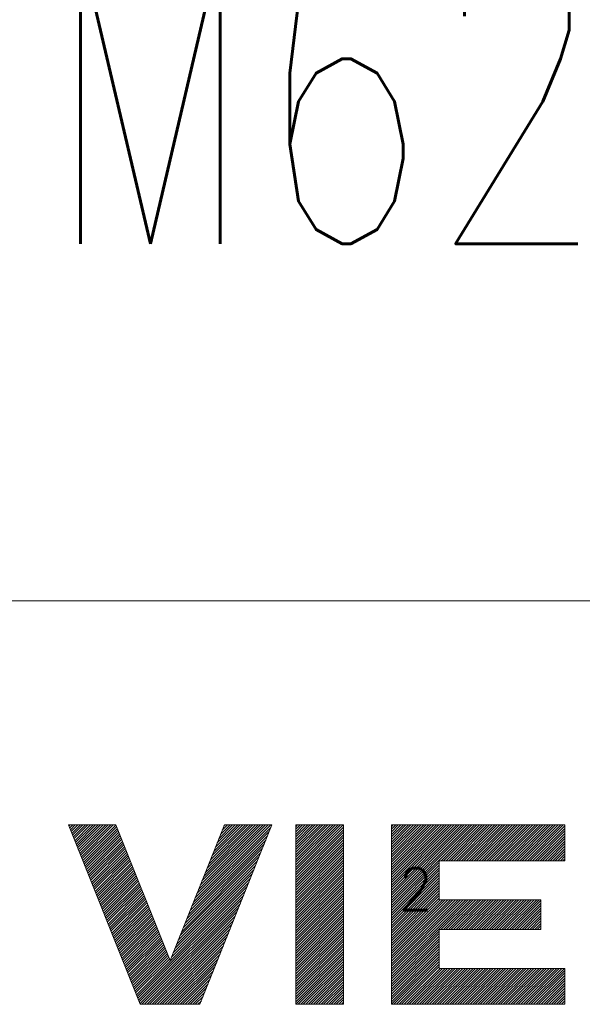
# Model space of a CAD drawing. Header units: millimetres. Extents: x 0 to 1189, y 0 to 841.
# Tile 12 of 23: x 1040 to 1050, y 20 to 37. Entities that reach past the tile are written whole.
import ezdxf

# ---------------------------------------------------------------- set-up
doc = ezdxf.new("R2010")
doc.units = ezdxf.units.MM
doc.layers.get('0').update_dxf_attribs({"linetype": 'CONTINUOUS'})
doc.layers.add('220', color=7, linetype='CONTINUOUS', true_color=0xffffff)
doc.styles.add('ideas_simplex', font='simplex.shx')
doc.styles.add('latin_extended', font='simplex.shx')

# ---------------------------------------------------------------- blocks, each defined once
blk = doc.blocks.new('HATCH1')
at = {"color": 1, "linetype": 'Continuous', "lineweight": 13}
for p, q in [((1040.972, 23.148), (1040.993, 23.17)), ((1040.984, 23.118), (1041.036, 23.17)), ((1040.996, 23.088), (1041.078, 23.17)), ((1041.008, 23.058), (1041.12, 23.17)), ((1041.02, 23.027), (1041.163, 23.17)), ((1041.032, 22.997), (1041.205, 23.17)), ((1041.044, 22.967), (1041.248, 23.17)), ((1041.056, 22.936), (1041.29, 23.17)), ((1041.069, 22.906), (1041.333, 23.17)), ((1041.081, 22.876), (1041.375, 23.17)), ((1041.093, 22.845), (1041.417, 23.17)), ((1041.105, 22.815), (1041.46, 23.17)), ((1041.117, 22.785), (1041.502, 23.17)), ((1041.129, 22.754), (1041.545, 23.17)), ((1041.141, 22.724), (1041.587, 23.17)), ((1041.153, 22.694), (1041.63, 23.17)), ((1041.166, 22.664), (1041.672, 23.17)), ((1041.178, 22.633), (1041.714, 23.17)), ((1041.19, 22.603), (1041.756, 23.169)), ((1041.202, 22.573), (1041.768, 23.139)), ((1041.214, 22.542), (1041.78, 23.108)), ((1041.226, 22.512), (1041.792, 23.078)), ((1043.026, 21.809), (1044.347, 23.13)), ((1043.055, 21.88), (1044.345, 23.17)), ((1043.083, 21.951), (1044.302, 23.17)), ((1043.111, 22.021), (1044.26, 23.17)), ((1043.14, 22.092), (1044.218, 23.17)), ((1043.168, 22.163), (1044.175, 23.17)), ((1043.196, 22.233), (1044.133, 23.17)), ((1043.224, 22.304), (1044.09, 23.17)), ((1043.253, 22.375), (1044.048, 23.17)), ((1043.281, 22.446), (1044.005, 23.17)), ((1043.309, 22.516), (1043.963, 23.17)), ((1043.338, 22.587), (1043.921, 23.17)), ((1043.366, 22.658), (1043.878, 23.17)), ((1043.394, 22.728), (1043.836, 23.17)), ((1043.422, 22.799), (1043.793, 23.17)), ((1043.451, 22.87), (1043.751, 23.17)), ((1043.479, 22.94), (1043.708, 23.17)), ((1043.507, 23.011), (1043.666, 23.17)), ((1043.536, 23.082), (1043.624, 23.17)), ((1043.564, 23.153), (1043.581, 23.17)), ((1041.238, 22.482), (1041.804, 23.048)), ((1041.25, 22.451), (1041.816, 23.017)), ((1041.263, 22.421), (1041.828, 22.987)), ((1041.275, 22.391), (1041.841, 22.957)), ((1041.287, 22.361), (1041.853, 22.926)), ((1041.299, 22.33), (1041.865, 22.896)), ((1042.942, 21.597), (1044.262, 22.917)), ((1042.97, 21.668), (1044.29, 22.988)), ((1042.998, 21.738), (1044.319, 23.059)), ((1041.311, 22.3), (1041.877, 22.866)), ((1041.323, 22.27), (1041.889, 22.836)), ((1041.335, 22.239), (1041.901, 22.805)), ((1041.347, 22.209), (1041.913, 22.775)), ((1041.36, 22.179), (1041.925, 22.745)), ((1042.885, 21.456), (1044.205, 22.776)), ((1042.913, 21.526), (1044.234, 22.847)), ((1041.372, 22.148), (1041.938, 22.714)), ((1041.384, 22.118), (1041.95, 22.684)), ((1041.396, 22.088), (1041.962, 22.654)), ((1041.408, 22.057), (1041.974, 22.623)), ((1041.42, 22.027), (1041.986, 22.593)), ((1042.828, 21.314), (1044.149, 22.635)), ((1042.857, 21.385), (1044.177, 22.705)), ((1041.432, 21.997), (1041.998, 22.563)), ((1041.444, 21.967), (1042.01, 22.532)), ((1041.456, 21.936), (1042.022, 22.502)), ((1041.469, 21.906), (1042.035, 22.472)), ((1041.481, 21.876), (1042.047, 22.442)), ((1041.493, 21.845), (1042.059, 22.411)), ((1042.744, 21.102), (1044.064, 22.422)), ((1042.772, 21.173), (1044.092, 22.493)), ((1042.8, 21.243), (1044.121, 22.564)), ((1041.505, 21.815), (1042.071, 22.381)), ((1041.517, 21.785), (1042.083, 22.351)), ((1041.529, 21.754), (1042.095, 22.32)), ((1041.541, 21.724), (1042.107, 22.29)), ((1041.553, 21.694), (1042.119, 22.26)), ((1042.687, 20.961), (1044.007, 22.281)), ((1042.715, 21.031), (1044.036, 22.352)), ((1041.566, 21.664), (1042.131, 22.229)), ((1041.578, 21.633), (1042.144, 22.199)), ((1041.59, 21.603), (1042.156, 22.169)), ((1041.602, 21.573), (1042.168, 22.139)), ((1041.614, 21.542), (1042.18, 22.108)), ((1041.626, 21.512), (1042.192, 22.078)), ((1042.099, 20.33), (1043.979, 22.21)), ((1042.111, 20.3), (1043.951, 22.14)), ((1041.638, 21.482), (1042.204, 22.048)), ((1041.65, 21.451), (1042.216, 22.017)), ((1041.663, 21.421), (1042.228, 21.987)), ((1041.675, 21.391), (1042.241, 21.957)), ((1041.687, 21.36), (1042.253, 21.926)), ((1042.123, 20.27), (1043.923, 22.069)), ((1042.135, 20.239), (1043.894, 21.998)), ((1042.147, 20.209), (1043.866, 21.927)), ((1041.699, 21.33), (1042.265, 21.896)), ((1041.711, 21.3), (1042.277, 21.866)), ((1041.723, 21.27), (1042.289, 21.835)), ((1041.735, 21.239), (1042.301, 21.805)), ((1041.747, 21.209), (1042.313, 21.775)), ((1041.76, 21.179), (1042.325, 21.745)), ((1042.16, 20.179), (1043.838, 21.857)), ((1042.193, 20.17), (1043.809, 21.786)), ((1041.772, 21.148), (1042.338, 21.714)), ((1041.784, 21.118), (1042.35, 21.684)), ((1041.796, 21.088), (1042.362, 21.654)), ((1041.808, 21.057), (1042.374, 21.623)), ((1041.82, 21.027), (1042.386, 21.593)), ((1042.236, 20.17), (1043.781, 21.715)), ((1042.278, 20.17), (1043.753, 21.645)), ((1041.832, 20.997), (1042.398, 21.563)), ((1041.844, 20.967), (1042.41, 21.532)), ((1041.857, 20.936), (1042.422, 21.502)), ((1041.869, 20.906), (1042.435, 21.472)), ((1041.881, 20.876), (1042.447, 21.442)), ((1042.321, 20.17), (1043.725, 21.574)), ((1042.363, 20.17), (1043.696, 21.503)), ((1042.405, 20.17), (1043.668, 21.433)), ((1041.893, 20.845), (1042.459, 21.411)), ((1041.905, 20.815), (1042.471, 21.381)), ((1041.917, 20.785), (1042.483, 21.351)), ((1041.929, 20.754), (1042.495, 21.32)), ((1041.941, 20.724), (1042.507, 21.29)), ((1041.953, 20.694), (1042.519, 21.26)), ((1042.448, 20.17), (1043.64, 21.362)), ((1042.49, 20.17), (1043.611, 21.291)), ((1041.966, 20.663), (1042.532, 21.229)), ((1041.978, 20.633), (1042.544, 21.199)), ((1041.99, 20.603), (1042.556, 21.169)), ((1042.002, 20.573), (1042.568, 21.138)), ((1042.014, 20.542), (1042.58, 21.108)), ((1042.533, 20.17), (1043.583, 21.22)), ((1042.575, 20.17), (1043.555, 21.15)), ((1042.026, 20.512), (1042.592, 21.078)), ((1042.038, 20.482), (1042.604, 21.048)), ((1042.05, 20.451), (1042.616, 21.017)), ((1042.063, 20.421), (1042.628, 20.987)), ((1042.075, 20.391), (1042.641, 20.957)), ((1042.087, 20.36), (1042.653, 20.926)), ((1042.618, 20.17), (1043.527, 21.079)), ((1042.66, 20.17), (1043.498, 21.008)), ((1042.702, 20.17), (1043.47, 20.938)), ((1042.745, 20.17), (1043.442, 20.867)), ((1042.787, 20.17), (1043.413, 20.796)), ((1042.83, 20.17), (1043.385, 20.725)), ((1042.872, 20.17), (1043.357, 20.655)), ((1042.915, 20.17), (1043.329, 20.584)), ((1042.957, 20.17), (1043.3, 20.513)), ((1042.999, 20.17), (1043.272, 20.443)), ((1043.042, 20.17), (1043.244, 20.372)), ((1043.084, 20.17), (1043.215, 20.301)), ((1043.127, 20.17), (1043.187, 20.23))]:
    blk.add_line(p, q, dxfattribs=at)
blk = doc.blocks.new('HATCH3')
at = {"color": 1, "linetype": 'Continuous', "lineweight": 13}
for p, q in [((1044.763, 23.14), (1044.793, 23.17)), ((1044.763, 23.097), (1044.836, 23.17)), ((1044.763, 23.055), (1044.878, 23.17)), ((1044.763, 23.013), (1044.92, 23.17)), ((1044.763, 22.97), (1044.963, 23.17)), ((1044.763, 22.928), (1045.005, 23.17)), ((1044.763, 22.885), (1045.048, 23.17)), ((1044.763, 22.843), (1045.09, 23.17)), ((1044.763, 22.8), (1045.133, 23.17)), ((1044.763, 22.758), (1045.175, 23.17)), ((1044.763, 22.716), (1045.217, 23.17)), ((1044.763, 22.673), (1045.26, 23.17)), ((1044.763, 22.631), (1045.302, 23.17)), ((1044.763, 22.588), (1045.345, 23.17)), ((1044.763, 22.546), (1045.387, 23.17)), ((1044.763, 22.503), (1045.43, 23.17)), ((1044.763, 22.461), (1045.472, 23.17)), ((1044.763, 22.419), (1045.514, 23.17)), ((1044.763, 22.376), (1045.557, 23.17)), ((1044.763, 22.334), (1045.563, 23.134)), ((1044.763, 22.291), (1045.563, 23.091)), ((1044.763, 22.249), (1045.563, 23.049)), ((1044.763, 22.206), (1045.563, 23.006)), ((1044.763, 22.164), (1045.563, 22.964)), ((1044.763, 22.122), (1045.563, 22.922)), ((1044.763, 22.079), (1045.563, 22.879)), ((1044.763, 22.037), (1045.563, 22.837)), ((1044.763, 21.994), (1045.563, 22.794)), ((1044.763, 21.952), (1045.563, 22.752)), ((1044.763, 21.909), (1045.563, 22.709)), ((1044.763, 21.867), (1045.563, 22.667)), ((1044.763, 21.825), (1045.563, 22.625)), ((1044.763, 21.782), (1045.563, 22.582)), ((1044.763, 21.74), (1045.563, 22.54)), ((1044.763, 21.697), (1045.563, 22.497)), ((1044.763, 21.655), (1045.563, 22.455)), ((1044.763, 21.612), (1045.563, 22.412)), ((1044.763, 21.57), (1045.563, 22.37)), ((1044.763, 21.528), (1045.563, 22.328)), ((1044.763, 21.485), (1045.563, 22.285)), ((1044.763, 21.443), (1045.563, 22.243)), ((1044.763, 21.4), (1045.563, 22.2)), ((1044.763, 21.358), (1045.563, 22.158)), ((1044.763, 21.316), (1045.563, 22.116)), ((1044.763, 21.273), (1045.563, 22.073)), ((1044.763, 21.231), (1045.563, 22.031)), ((1044.763, 21.188), (1045.563, 21.988)), ((1044.763, 21.146), (1045.563, 21.946)), ((1044.763, 21.103), (1045.563, 21.903)), ((1044.763, 21.061), (1045.563, 21.861)), ((1044.763, 21.019), (1045.563, 21.819)), ((1044.763, 20.976), (1045.563, 21.776)), ((1044.763, 20.934), (1045.563, 21.734)), ((1044.763, 20.891), (1045.563, 21.691)), ((1044.763, 20.849), (1045.563, 21.649)), ((1044.763, 20.806), (1045.563, 21.606)), ((1044.763, 20.764), (1045.563, 21.564)), ((1044.763, 20.722), (1045.563, 21.522)), ((1044.763, 20.679), (1045.563, 21.479)), ((1044.763, 20.637), (1045.563, 21.437)), ((1044.763, 20.594), (1045.563, 21.394)), ((1044.763, 20.552), (1045.563, 21.352)), ((1044.763, 20.509), (1045.563, 21.309)), ((1044.763, 20.467), (1045.563, 21.267)), ((1044.763, 20.425), (1045.563, 21.225)), ((1044.763, 20.382), (1045.563, 21.182)), ((1044.763, 20.34), (1045.563, 21.14)), ((1044.763, 20.297), (1045.563, 21.097)), ((1044.763, 20.255), (1045.563, 21.055)), ((1044.763, 20.212), (1045.563, 21.012)), ((1044.763, 20.17), (1045.563, 20.97)), ((1044.805, 20.17), (1045.563, 20.928)), ((1044.848, 20.17), (1045.563, 20.885)), ((1044.89, 20.17), (1045.563, 20.843)), ((1044.933, 20.17), (1045.563, 20.8)), ((1044.975, 20.17), (1045.563, 20.758)), ((1045.018, 20.17), (1045.563, 20.715)), ((1045.06, 20.17), (1045.563, 20.673)), ((1045.102, 20.17), (1045.563, 20.631)), ((1045.145, 20.17), (1045.563, 20.588)), ((1045.187, 20.17), (1045.563, 20.546)), ((1045.23, 20.17), (1045.563, 20.503)), ((1045.272, 20.17), (1045.563, 20.461)), ((1045.315, 20.17), (1045.563, 20.418)), ((1045.357, 20.17), (1045.563, 20.376)), ((1045.399, 20.17), (1045.563, 20.334)), ((1045.442, 20.17), (1045.563, 20.291)), ((1045.484, 20.17), (1045.563, 20.249)), ((1045.527, 20.17), (1045.563, 20.206))]:
    blk.add_line(p, q, dxfattribs=at)
blk = doc.blocks.new('HATCH5')
at = {"color": 1, "linetype": 'Continuous', "lineweight": 13}
for p, q in [((1046.363, 23.14), (1046.393, 23.17)), ((1046.363, 23.097), (1046.436, 23.17)), ((1046.363, 23.055), (1046.478, 23.17)), ((1046.363, 23.013), (1046.52, 23.17)), ((1046.363, 22.97), (1046.563, 23.17)), ((1046.363, 22.928), (1046.605, 23.17)), ((1046.363, 22.885), (1046.648, 23.17)), ((1046.363, 22.843), (1046.69, 23.17)), ((1046.363, 22.8), (1046.733, 23.17)), ((1046.363, 22.758), (1046.775, 23.17)), ((1046.363, 22.716), (1046.817, 23.17)), ((1046.363, 22.673), (1046.86, 23.17)), ((1046.363, 22.631), (1046.902, 23.17)), ((1046.363, 22.588), (1046.945, 23.17)), ((1046.363, 22.546), (1046.987, 23.17)), ((1046.363, 22.503), (1047.029, 23.17)), ((1046.363, 22.461), (1047.072, 23.17)), ((1046.363, 22.419), (1047.114, 23.17)), ((1046.363, 22.376), (1047.157, 23.17)), ((1046.363, 22.334), (1047.199, 23.17)), ((1046.363, 22.291), (1047.242, 23.17)), ((1046.363, 22.249), (1047.284, 23.17)), ((1046.363, 22.206), (1047.326, 23.17)), ((1046.363, 22.164), (1047.369, 23.17)), ((1046.363, 22.122), (1047.411, 23.17)), ((1046.363, 22.079), (1047.454, 23.17)), ((1046.363, 22.037), (1047.496, 23.17)), ((1046.363, 21.994), (1047.539, 23.17)), ((1046.363, 21.952), (1047.581, 23.17)), ((1046.363, 21.909), (1047.623, 23.17)), ((1046.363, 21.867), (1047.666, 23.17)), ((1046.363, 21.825), (1047.708, 23.17)), ((1046.363, 21.782), (1047.751, 23.17)), ((1047.193, 22.57), (1047.793, 23.17)), ((1047.236, 22.57), (1047.836, 23.17)), ((1047.278, 22.57), (1047.878, 23.17)), ((1047.32, 22.57), (1047.92, 23.17)), ((1047.363, 22.57), (1047.963, 23.17)), ((1047.405, 22.57), (1048.005, 23.17)), ((1047.448, 22.57), (1048.048, 23.17)), ((1047.49, 22.57), (1048.09, 23.17)), ((1047.533, 22.57), (1048.133, 23.17)), ((1047.575, 22.57), (1048.175, 23.17)), ((1047.617, 22.57), (1048.217, 23.17)), ((1047.66, 22.57), (1048.26, 23.17)), ((1047.702, 22.57), (1048.302, 23.17)), ((1047.745, 22.57), (1048.345, 23.17)), ((1047.787, 22.57), (1048.387, 23.17)), ((1047.83, 22.57), (1048.43, 23.17)), ((1047.872, 22.57), (1048.472, 23.17)), ((1047.914, 22.57), (1048.514, 23.17)), ((1047.957, 22.57), (1048.557, 23.17)), ((1047.999, 22.57), (1048.599, 23.17)), ((1048.042, 22.57), (1048.642, 23.17)), ((1048.084, 22.57), (1048.684, 23.17)), ((1048.127, 22.57), (1048.727, 23.17)), ((1048.169, 22.57), (1048.769, 23.17)), ((1048.211, 22.57), (1048.811, 23.17)), ((1048.254, 22.57), (1048.854, 23.17)), ((1048.296, 22.57), (1048.896, 23.17)), ((1048.339, 22.57), (1048.939, 23.17)), ((1048.381, 22.57), (1048.981, 23.17)), ((1048.424, 22.57), (1049.024, 23.17)), ((1048.466, 22.57), (1049.066, 23.17)), ((1048.508, 22.57), (1049.108, 23.17)), ((1048.551, 22.57), (1049.151, 23.17)), ((1048.593, 22.57), (1049.193, 23.17)), ((1048.636, 22.57), (1049.236, 23.17)), ((1048.678, 22.57), (1049.263, 23.155)), ((1048.721, 22.57), (1049.263, 23.112)), ((1048.763, 22.57), (1049.263, 23.07)), ((1048.805, 22.57), (1049.263, 23.028)), ((1048.848, 22.57), (1049.263, 22.985)), ((1048.89, 22.57), (1049.263, 22.943)), ((1048.933, 22.57), (1049.263, 22.9)), ((1048.975, 22.57), (1049.263, 22.858)), ((1049.018, 22.57), (1049.263, 22.815)), ((1049.06, 22.57), (1049.263, 22.773)), ((1049.102, 22.57), (1049.263, 22.731)), ((1049.145, 22.57), (1049.263, 22.688)), ((1049.187, 22.57), (1049.263, 22.646)), ((1049.23, 22.57), (1049.263, 22.603)), ((1046.363, 21.74), (1047.163, 22.54)), ((1046.363, 21.697), (1047.163, 22.497)), ((1046.363, 21.655), (1047.163, 22.455)), ((1046.363, 21.612), (1047.163, 22.412)), ((1046.363, 21.57), (1047.163, 22.37)), ((1046.363, 21.528), (1047.163, 22.328)), ((1046.363, 21.485), (1047.163, 22.285)), ((1046.363, 21.443), (1047.163, 22.243)), ((1046.363, 21.4), (1047.163, 22.2)), ((1046.363, 21.358), (1047.163, 22.158)), ((1046.363, 21.316), (1047.163, 22.116)), ((1046.363, 21.273), (1047.163, 22.073)), ((1046.363, 21.231), (1047.163, 22.031)), ((1046.363, 21.188), (1047.163, 21.988)), ((1046.363, 21.146), (1047.163, 21.946)), ((1046.363, 21.103), (1047.18, 21.92)), ((1046.363, 21.061), (1047.222, 21.92)), ((1046.363, 21.019), (1047.264, 21.92)), ((1046.363, 20.976), (1047.307, 21.92)), ((1046.363, 20.934), (1047.349, 21.92)), ((1046.363, 20.891), (1047.392, 21.92)), ((1046.363, 20.849), (1047.434, 21.92)), ((1046.363, 20.806), (1047.477, 21.92)), ((1046.363, 20.764), (1047.519, 21.92)), ((1046.363, 20.722), (1047.561, 21.92)), ((1046.363, 20.679), (1047.604, 21.92)), ((1046.363, 20.637), (1047.646, 21.92)), ((1047.189, 21.42), (1047.689, 21.92)), ((1047.231, 21.42), (1047.731, 21.92)), ((1047.274, 21.42), (1047.774, 21.92)), ((1047.316, 21.42), (1047.816, 21.92)), ((1047.358, 21.42), (1047.858, 21.92)), ((1047.401, 21.42), (1047.901, 21.92)), ((1047.443, 21.42), (1047.943, 21.92)), ((1047.486, 21.42), (1047.986, 21.92)), ((1047.528, 21.42), (1048.028, 21.92)), ((1047.571, 21.42), (1048.071, 21.92)), ((1047.613, 21.42), (1048.113, 21.92)), ((1047.655, 21.42), (1048.155, 21.92)), ((1047.698, 21.42), (1048.198, 21.92)), ((1047.74, 21.42), (1048.24, 21.92)), ((1047.783, 21.42), (1048.283, 21.92)), ((1047.825, 21.42), (1048.325, 21.92)), ((1047.868, 21.42), (1048.368, 21.92)), ((1047.91, 21.42), (1048.41, 21.92)), ((1047.952, 21.42), (1048.452, 21.92)), ((1047.995, 21.42), (1048.495, 21.92)), ((1048.037, 21.42), (1048.537, 21.92)), ((1048.08, 21.42), (1048.58, 21.92)), ((1048.122, 21.42), (1048.622, 21.92)), ((1048.164, 21.42), (1048.664, 21.92)), ((1048.207, 21.42), (1048.707, 21.92)), ((1048.249, 21.42), (1048.749, 21.92)), ((1048.292, 21.42), (1048.792, 21.92)), ((1048.334, 21.42), (1048.834, 21.92)), ((1048.377, 21.42), (1048.863, 21.906)), ((1048.419, 21.42), (1048.863, 21.864)), ((1048.461, 21.42), (1048.863, 21.821)), ((1048.504, 21.42), (1048.863, 21.779)), ((1048.546, 21.42), (1048.863, 21.737)), ((1048.589, 21.42), (1048.863, 21.694)), ((1048.631, 21.42), (1048.863, 21.652)), ((1048.674, 21.42), (1048.863, 21.609)), ((1048.716, 21.42), (1048.863, 21.567)), ((1048.758, 21.42), (1048.863, 21.524)), ((1048.801, 21.42), (1048.863, 21.482)), ((1048.843, 21.42), (1048.863, 21.44)), ((1046.363, 20.594), (1047.163, 21.394)), ((1046.363, 20.552), (1047.163, 21.352)), ((1046.363, 20.509), (1047.163, 21.309)), ((1046.363, 20.467), (1047.163, 21.267)), ((1046.363, 20.425), (1047.163, 21.225)), ((1046.363, 20.382), (1047.163, 21.182)), ((1046.363, 20.34), (1047.163, 21.14)), ((1046.363, 20.297), (1047.163, 21.097)), ((1046.363, 20.255), (1047.163, 21.055)), ((1046.363, 20.212), (1047.163, 21.012)), ((1046.363, 20.17), (1047.163, 20.97)), ((1046.405, 20.17), (1047.163, 20.928)), ((1046.448, 20.17), (1047.163, 20.885)), ((1046.49, 20.17), (1047.163, 20.843)), ((1046.533, 20.17), (1047.163, 20.8)), ((1046.575, 20.17), (1047.175, 20.77)), ((1046.618, 20.17), (1047.218, 20.77)), ((1046.66, 20.17), (1047.26, 20.77)), ((1046.702, 20.17), (1047.302, 20.77)), ((1046.745, 20.17), (1047.345, 20.77)), ((1046.787, 20.17), (1047.387, 20.77)), ((1046.83, 20.17), (1047.43, 20.77)), ((1046.872, 20.17), (1047.472, 20.77)), ((1046.914, 20.17), (1047.514, 20.77)), ((1046.957, 20.17), (1047.557, 20.77)), ((1046.999, 20.17), (1047.599, 20.77)), ((1047.042, 20.17), (1047.642, 20.77)), ((1047.084, 20.17), (1047.684, 20.77)), ((1047.127, 20.17), (1047.727, 20.77)), ((1047.169, 20.17), (1047.769, 20.77)), ((1047.211, 20.17), (1047.811, 20.77)), ((1047.254, 20.17), (1047.854, 20.77)), ((1047.296, 20.17), (1047.896, 20.77)), ((1047.339, 20.17), (1047.939, 20.77)), ((1047.381, 20.17), (1047.981, 20.77)), ((1047.424, 20.17), (1048.024, 20.77)), ((1047.466, 20.17), (1048.066, 20.77)), ((1047.508, 20.17), (1048.108, 20.77)), ((1047.551, 20.17), (1048.151, 20.77)), ((1047.593, 20.17), (1048.193, 20.77)), ((1047.636, 20.17), (1048.236, 20.77)), ((1047.678, 20.17), (1048.278, 20.77)), ((1047.721, 20.17), (1048.321, 20.77)), ((1047.763, 20.17), (1048.363, 20.77)), ((1047.805, 20.17), (1048.405, 20.77)), ((1047.848, 20.17), (1048.448, 20.77)), ((1047.89, 20.17), (1048.49, 20.77)), ((1047.933, 20.17), (1048.533, 20.77)), ((1047.975, 20.17), (1048.575, 20.77)), ((1048.018, 20.17), (1048.618, 20.77)), ((1048.06, 20.17), (1048.66, 20.77)), ((1048.102, 20.17), (1048.702, 20.77)), ((1048.145, 20.17), (1048.745, 20.77)), ((1048.187, 20.17), (1048.787, 20.77)), ((1048.23, 20.17), (1048.83, 20.77)), ((1048.272, 20.17), (1048.872, 20.77)), ((1048.315, 20.17), (1048.915, 20.77)), ((1048.357, 20.17), (1048.957, 20.77)), ((1048.399, 20.17), (1048.999, 20.77)), ((1048.442, 20.17), (1049.042, 20.77)), ((1048.484, 20.17), (1049.084, 20.77)), ((1048.527, 20.17), (1049.127, 20.77)), ((1048.569, 20.17), (1049.169, 20.77)), ((1048.612, 20.17), (1049.212, 20.77)), ((1048.654, 20.17), (1049.254, 20.77)), ((1048.696, 20.17), (1049.263, 20.737)), ((1048.739, 20.17), (1049.263, 20.694)), ((1048.781, 20.17), (1049.263, 20.652)), ((1048.824, 20.17), (1049.263, 20.609)), ((1048.866, 20.17), (1049.263, 20.567)), ((1048.909, 20.17), (1049.263, 20.524)), ((1048.951, 20.17), (1049.263, 20.482)), ((1048.993, 20.17), (1049.263, 20.44)), ((1049.036, 20.17), (1049.263, 20.397)), ((1049.078, 20.17), (1049.263, 20.355)), ((1049.121, 20.17), (1049.263, 20.312)), ((1049.163, 20.17), (1049.263, 20.27)), ((1049.206, 20.17), (1049.263, 20.227)), ((1049.248, 20.17), (1049.263, 20.185))]:
    blk.add_line(p, q, dxfattribs=at)

msp = doc.modelspace()

# ---------------------------------------------------------------- linework, layer by layer
at = {"layer": '220', "color": 150, "linetype": 'Continuous', "lineweight": 18}
msp.add_line((999, 26.92), (1179, 26.92), dxfattribs=at)
at = {"layer": '220', "color": 150, "linetype": 'Continuous', "lineweight": 13}
msp.add_line((1032.187, 26.92), (1083.2, 26.92), dxfattribs=at)
at = {"layer": '220', "color": 30, "linetype": 'Continuous', "lineweight": 18}
for p, q in [((1040.963, 23.17), (1041.755, 23.17)), ((1042.163, 20.17), (1040.963, 23.17)), ((1041.755, 23.17), (1042.663, 20.901)), ((1042.663, 20.901), (1043.571, 23.17)), ((1044.363, 23.17), (1043.163, 20.17)), ((1043.571, 23.17), (1044.363, 23.17)), ((1044.763, 23.17), (1045.563, 23.17)), ((1044.763, 23.17), (1044.763, 20.17)), ((1045.563, 23.17), (1045.563, 20.17)), ((1046.363, 23.17), (1049.263, 23.17)), ((1046.363, 23.17), (1046.363, 20.17)), ((1049.263, 23.17), (1049.263, 22.57)), ((1047.163, 22.57), (1049.263, 22.57)), ((1047.163, 22.57), (1047.163, 21.92)), ((1047.163, 21.92), (1048.863, 21.92)), ((1048.863, 21.92), (1048.863, 21.42)), ((1047.163, 21.42), (1048.863, 21.42)), ((1047.163, 21.42), (1047.163, 20.77)), ((1047.163, 20.77), (1049.263, 20.77)), ((1049.263, 20.77), (1049.263, 20.17)), ((1043.163, 20.17), (1042.163, 20.17)), ((1044.763, 20.17), (1045.563, 20.17)), ((1046.363, 20.17), (1049.263, 20.17))]:
    msp.add_line(p, q, dxfattribs=at)

# ---------------------------------------------------------------- block references
at = {"layer": '220', "color": 1, "linetype": 'Continuous', "lineweight": 13}
for name in ['HATCH1', 'HATCH3', 'HATCH5']:
    msp.add_blockref(name, (0, 0), dxfattribs=at)

# ---------------------------------------------------------------- texts
at = {"layer": '220', "color": 30, "linetype": 'Continuous', "lineweight": 25, "insert": (1040.583, 31.225), "char_height": 5, "attachment_point": 7, "line_spacing_factor": 0.963855, "style": 'latin_extended'}
msp.add_mtext('\\W0.6805;M62C0XB/M62C0XC', dxfattribs=at)
at = {"layer": '220', "color": 1, "linetype": 'Continuous', "lineweight": 18, "insert": (1046.77, 21.745), "char_height": 0.7, "attachment_point": 8, "line_spacing_factor": 1.204819, "style": 'ideas_simplex'}
msp.add_mtext('\\W0.9458;2', dxfattribs=at)

doc.saveas('drawing.dxf')
